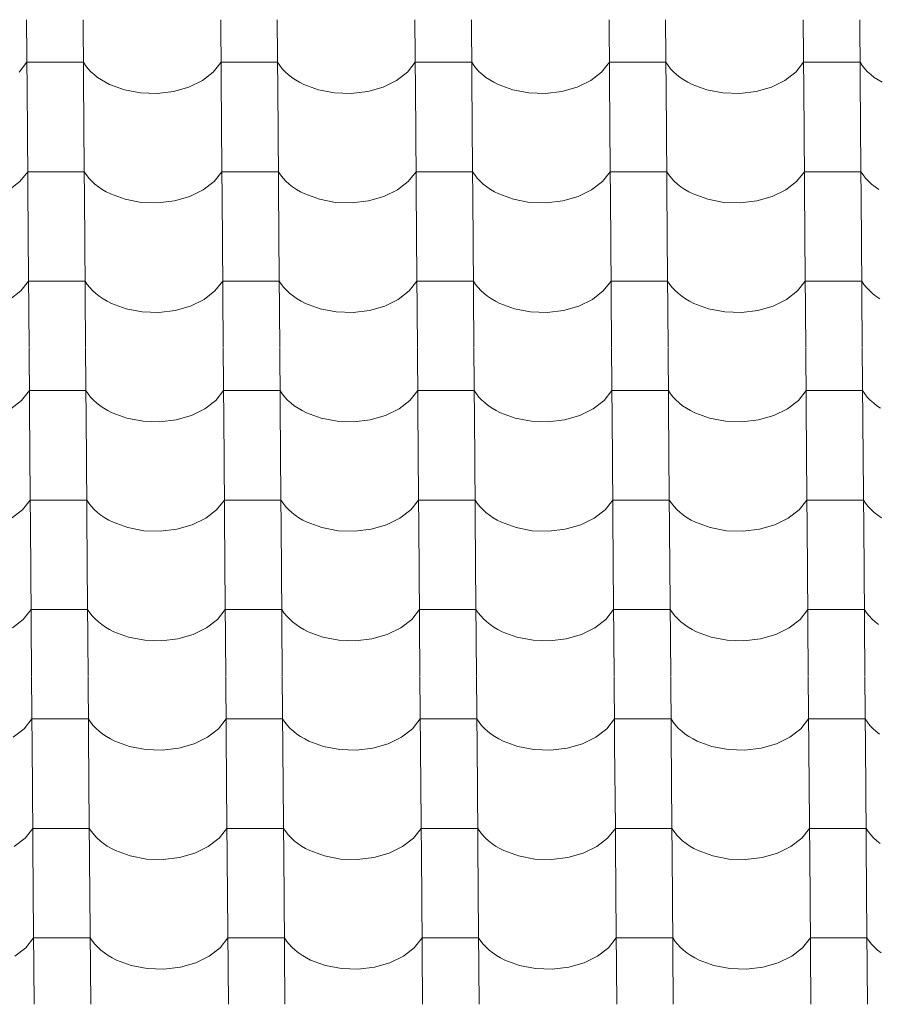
# Model space of a CAD drawing. Header units: millimetres. Extents: x -27785 to 104762, y -947 to 11132.
# Tile 51 of 146: x -15966 to -15236, y 8899 to 9735. Entities that reach past the tile are written whole.
import ezdxf

# ---------------------------------------------------------------- set-up
doc = ezdxf.new("R2010")
doc.units = ezdxf.units.MM
doc.header["$MEASUREMENT"] = 0
doc.layers.add('POHLED JIŽNÍ_1_Bourané_Výplně - Povrchové', color=7, linetype='Continuous')
doc.layers.add('POHLED JIŽNÍ_1_Konstrukce - nosné', color=7, linetype='Continuous')

# ---------------------------------------------------------------- blocks, each defined once
blk = doc.blocks.new('*X2', base_point=(-29303.7, -27473.93))
at = {"layer": 'POHLED JIŽNÍ_1_Bourané_Výplně - Povrchové', "color": 7, "linetype": 'Continuous', "lineweight": 13}
for p, q in [((-15959.82, 9735.37), (-15959.1, 9642.69)), ((-15911.78, 9735.37), (-15911.06, 9642.69)), ((-15794.82, 9735.37), (-15794.1, 9642.69)), ((-15746.79, 9735.37), (-15746.07, 9642.69)), ((-15629.82, 9735.37), (-15629.1, 9642.69)), ((-15581.79, 9735.37), (-15581.07, 9642.69)), ((-15464.83, 9735.37), (-15464.11, 9642.69)), ((-15416.79, 9735.37), (-15416.07, 9642.69)), ((-15299.83, 9735.37), (-15299.11, 9642.69)), ((-15251.8, 9735.37), (-15251.08, 9642.69)), ((-15966.14, 9690.83), (-15959.54, 9699.21)), ((-15935.52, 9699.21), (-15959.54, 9699.21)), ((-15911.5, 9699.21), (-15935.52, 9699.21)), ((-15911.5, 9699.21), (-15909.66, 9696.42)), ((-15801.14, 9690.83), (-15794.54, 9699.21)), ((-15770.52, 9699.21), (-15794.54, 9699.21)), ((-15746.51, 9699.21), (-15770.52, 9699.21)), ((-15746.51, 9699.21), (-15744.66, 9696.42)), ((-15636.15, 9690.83), (-15629.54, 9699.21)), ((-15605.53, 9699.21), (-15629.54, 9699.21)), ((-15581.51, 9699.21), (-15605.53, 9699.21)), ((-15581.51, 9699.21), (-15579.66, 9696.42)), ((-15471.15, 9690.83), (-15464.55, 9699.21)), ((-15440.53, 9699.21), (-15464.55, 9699.21)), ((-15416.51, 9699.21), (-15440.53, 9699.21)), ((-15416.51, 9699.21), (-15414.67, 9696.42)), ((-15306.15, 9690.83), (-15299.55, 9699.21)), ((-15275.53, 9699.21), (-15299.55, 9699.21)), ((-15251.52, 9699.21), (-15275.53, 9699.21)), ((-15251.52, 9699.21), (-15249.67, 9696.42)), ((-15909.66, 9696.42), (-15907.51, 9693.72)), ((-15907.51, 9693.72), (-15905.09, 9691.14)), ((-15905.09, 9691.14), (-15902.39, 9688.67)), ((-15810.4, 9683.65), (-15801.14, 9690.83)), ((-15744.66, 9696.42), (-15742.52, 9693.72)), ((-15742.52, 9693.72), (-15740.09, 9691.14)), ((-15740.09, 9691.14), (-15737.39, 9688.67)), ((-15645.4, 9683.65), (-15636.15, 9690.83)), ((-15579.66, 9696.42), (-15577.52, 9693.72)), ((-15577.52, 9693.72), (-15575.09, 9691.14)), ((-15575.09, 9691.14), (-15572.39, 9688.67)), ((-15480.4, 9683.65), (-15471.15, 9690.83)), ((-15414.67, 9696.42), (-15412.53, 9693.72)), ((-15412.53, 9693.72), (-15410.1, 9691.14)), ((-15410.1, 9691.14), (-15407.4, 9688.67)), ((-15315.41, 9683.65), (-15306.15, 9690.83)), ((-15249.67, 9696.42), (-15247.53, 9693.72)), ((-15247.53, 9693.72), (-15245.1, 9691.14)), ((-15245.1, 9691.14), (-15242.4, 9688.67)), ((-15902.39, 9688.67), (-15899.43, 9686.34)), ((-15899.43, 9686.34), (-15896.23, 9684.17)), ((-15896.23, 9684.17), (-15892.8, 9682.15)), ((-15892.8, 9682.15), (-15889.16, 9680.3)), ((-15821.83, 9678.06), (-15810.4, 9683.65)), ((-15737.39, 9688.67), (-15734.43, 9686.34)), ((-15734.43, 9686.34), (-15731.23, 9684.17)), ((-15731.23, 9684.17), (-15727.8, 9682.15)), ((-15727.8, 9682.15), (-15724.17, 9680.3)), ((-15656.83, 9678.06), (-15645.4, 9683.65)), ((-15572.39, 9688.67), (-15569.43, 9686.34)), ((-15569.43, 9686.34), (-15566.23, 9684.17)), ((-15566.23, 9684.17), (-15562.81, 9682.15)), ((-15562.81, 9682.15), (-15559.17, 9680.3)), ((-15491.84, 9678.06), (-15480.4, 9683.65)), ((-15407.4, 9688.67), (-15404.44, 9686.34)), ((-15404.44, 9686.34), (-15401.24, 9684.17)), ((-15401.24, 9684.17), (-15397.81, 9682.15)), ((-15397.81, 9682.15), (-15394.17, 9680.3)), ((-15326.84, 9678.06), (-15315.41, 9683.65)), ((-15242.4, 9688.67), (-15239.44, 9686.34)), ((-15239.44, 9686.34), (-15236.24, 9684.17)), ((-15236.24, 9684.17), (-15232.81, 9682.15)), ((-15889.16, 9680.3), (-15876.68, 9675.73)), ((-15876.68, 9675.73), (-15863, 9673.14)), ((-15863, 9673.14), (-15848.82, 9672.67)), ((-15848.82, 9672.67), (-15834.86, 9674.34)), ((-15834.86, 9674.34), (-15821.83, 9678.06)), ((-15724.17, 9680.3), (-15711.69, 9675.73)), ((-15711.69, 9675.73), (-15698.01, 9673.14)), ((-15698.01, 9673.14), (-15683.83, 9672.67)), ((-15683.83, 9672.67), (-15669.86, 9674.34)), ((-15669.86, 9674.34), (-15656.83, 9678.06)), ((-15559.17, 9680.3), (-15546.69, 9675.73)), ((-15546.69, 9675.73), (-15533.01, 9673.14)), ((-15533.01, 9673.14), (-15518.83, 9672.67)), ((-15518.83, 9672.67), (-15504.87, 9674.34)), ((-15504.87, 9674.34), (-15491.84, 9678.06)), ((-15394.17, 9680.3), (-15381.69, 9675.73)), ((-15381.69, 9675.73), (-15368.02, 9673.14)), ((-15368.02, 9673.14), (-15353.83, 9672.67)), ((-15353.83, 9672.67), (-15339.87, 9674.34)), ((-15339.87, 9674.34), (-15326.84, 9678.06)), ((-15959.09, 9642.36), (-15958.37, 9549.68)), ((-15911.06, 9642.36), (-15910.34, 9549.68)), ((-15794.1, 9642.36), (-15793.38, 9549.68)), ((-15746.06, 9642.36), (-15745.34, 9549.68)), ((-15629.1, 9642.36), (-15628.38, 9549.68)), ((-15581.07, 9642.36), (-15580.35, 9549.68)), ((-15464.11, 9642.36), (-15463.38, 9549.68)), ((-15416.07, 9642.36), (-15415.35, 9549.68)), ((-15299.11, 9642.36), (-15298.39, 9549.68)), ((-15251.08, 9642.36), (-15250.35, 9549.68)), ((-15965.41, 9597.82), (-15958.81, 9606.2)), ((-15934.79, 9606.2), (-15958.81, 9606.2)), ((-15910.78, 9606.2), (-15934.79, 9606.2)), ((-15910.78, 9606.2), (-15908.93, 9603.41)), ((-15800.42, 9597.82), (-15793.82, 9606.2)), ((-15769.8, 9606.2), (-15793.82, 9606.2)), ((-15745.78, 9606.2), (-15769.8, 9606.2)), ((-15745.78, 9606.2), (-15743.94, 9603.41)), ((-15635.42, 9597.82), (-15628.82, 9606.2)), ((-15604.8, 9606.2), (-15628.82, 9606.2)), ((-15580.79, 9606.2), (-15604.8, 9606.2)), ((-15580.79, 9606.2), (-15578.94, 9603.41)), ((-15470.43, 9597.82), (-15463.82, 9606.2)), ((-15439.81, 9606.2), (-15463.82, 9606.2)), ((-15415.79, 9606.2), (-15439.81, 9606.2)), ((-15415.79, 9606.2), (-15413.94, 9603.41)), ((-15305.43, 9597.82), (-15298.83, 9606.2)), ((-15274.81, 9606.2), (-15298.83, 9606.2)), ((-15250.79, 9606.2), (-15274.81, 9606.2)), ((-15250.79, 9606.2), (-15248.95, 9603.41)), ((-15974.67, 9590.65), (-15965.41, 9597.82)), ((-15908.93, 9603.41), (-15906.79, 9600.71)), ((-15906.79, 9600.71), (-15904.36, 9598.13)), ((-15904.36, 9598.13), (-15901.66, 9595.66)), ((-15809.67, 9590.65), (-15800.42, 9597.82)), ((-15743.94, 9603.41), (-15741.79, 9600.71)), ((-15741.79, 9600.71), (-15739.37, 9598.13)), ((-15739.37, 9598.13), (-15736.67, 9595.66)), ((-15644.68, 9590.65), (-15635.42, 9597.82)), ((-15578.94, 9603.41), (-15576.8, 9600.71)), ((-15576.8, 9600.71), (-15574.37, 9598.13)), ((-15574.37, 9598.13), (-15571.67, 9595.66)), ((-15479.68, 9590.65), (-15470.43, 9597.82)), ((-15413.94, 9603.41), (-15411.8, 9600.71)), ((-15411.8, 9600.71), (-15409.37, 9598.13)), ((-15409.37, 9598.13), (-15406.67, 9595.66)), ((-15314.68, 9590.65), (-15305.43, 9597.82)), ((-15248.95, 9603.41), (-15246.81, 9600.71)), ((-15246.81, 9600.71), (-15244.38, 9598.13)), ((-15244.38, 9598.13), (-15241.68, 9595.66)), ((-15901.66, 9595.66), (-15898.7, 9593.34)), ((-15898.7, 9593.34), (-15895.5, 9591.16)), ((-15895.5, 9591.16), (-15892.07, 9589.14)), ((-15892.07, 9589.14), (-15888.44, 9587.29)), ((-15821.11, 9585.05), (-15809.67, 9590.65)), ((-15736.67, 9595.66), (-15733.71, 9593.34)), ((-15733.71, 9593.34), (-15730.51, 9591.16)), ((-15730.51, 9591.16), (-15727.08, 9589.14)), ((-15727.08, 9589.14), (-15723.44, 9587.29)), ((-15656.11, 9585.05), (-15644.68, 9590.65)), ((-15571.67, 9595.66), (-15568.71, 9593.34)), ((-15568.71, 9593.34), (-15565.51, 9591.16)), ((-15565.51, 9591.16), (-15562.08, 9589.14)), ((-15562.08, 9589.14), (-15558.45, 9587.29)), ((-15491.11, 9585.05), (-15479.68, 9590.65)), ((-15406.67, 9595.66), (-15403.72, 9593.34)), ((-15403.72, 9593.34), (-15400.51, 9591.16)), ((-15400.51, 9591.16), (-15397.09, 9589.14)), ((-15397.09, 9589.14), (-15393.45, 9587.29)), ((-15326.12, 9585.05), (-15314.68, 9590.65)), ((-15241.68, 9595.66), (-15238.72, 9593.34)), ((-15238.72, 9593.34), (-15235.52, 9591.16)), ((-15888.44, 9587.29), (-15875.96, 9582.72)), ((-15875.96, 9582.72), (-15862.28, 9580.13)), ((-15848.1, 9579.66), (-15834.14, 9581.33)), ((-15834.14, 9581.33), (-15821.11, 9585.05)), ((-15723.44, 9587.29), (-15710.96, 9582.72)), ((-15710.96, 9582.72), (-15697.28, 9580.13)), ((-15683.1, 9579.66), (-15669.14, 9581.33)), ((-15669.14, 9581.33), (-15656.11, 9585.05)), ((-15558.45, 9587.29), (-15545.97, 9582.72)), ((-15545.97, 9582.72), (-15532.29, 9580.13)), ((-15518.11, 9579.66), (-15504.14, 9581.33)), ((-15504.14, 9581.33), (-15491.11, 9585.05)), ((-15393.45, 9587.29), (-15380.97, 9582.72)), ((-15380.97, 9582.72), (-15367.29, 9580.13)), ((-15353.11, 9579.66), (-15339.15, 9581.33)), ((-15339.15, 9581.33), (-15326.12, 9585.05)), ((-15862.28, 9580.13), (-15848.1, 9579.66)), ((-15697.28, 9580.13), (-15683.1, 9579.66)), ((-15532.29, 9580.13), (-15518.11, 9579.66)), ((-15367.29, 9580.13), (-15353.11, 9579.66)), ((-15958.37, 9549.35), (-15957.65, 9456.68)), ((-15910.34, 9549.35), (-15909.61, 9456.68)), ((-15793.37, 9549.35), (-15792.65, 9456.68)), ((-15745.34, 9549.35), (-15744.62, 9456.68)), ((-15628.38, 9549.35), (-15627.66, 9456.68)), ((-15580.34, 9549.35), (-15579.62, 9456.68)), ((-15463.38, 9549.35), (-15462.66, 9456.68)), ((-15415.35, 9549.35), (-15414.63, 9456.68)), ((-15298.39, 9549.35), (-15297.66, 9456.68)), ((-15250.35, 9549.35), (-15249.63, 9456.68)), ((-15964.69, 9504.81), (-15958.09, 9513.19)), ((-15934.07, 9513.19), (-15958.09, 9513.19)), ((-15910.05, 9513.19), (-15934.07, 9513.19)), ((-15910.05, 9513.19), (-15908.21, 9510.4)), ((-15908.21, 9510.4), (-15906.07, 9507.7)), ((-15906.07, 9507.7), (-15903.64, 9505.12)), ((-15799.69, 9504.81), (-15793.09, 9513.19)), ((-15769.08, 9513.19), (-15793.09, 9513.19)), ((-15745.06, 9513.19), (-15769.08, 9513.19)), ((-15745.06, 9513.19), (-15743.21, 9510.4)), ((-15743.21, 9510.4), (-15741.07, 9507.7)), ((-15741.07, 9507.7), (-15738.64, 9505.12)), ((-15634.7, 9504.81), (-15628.1, 9513.19)), ((-15604.08, 9513.19), (-15628.1, 9513.19)), ((-15580.06, 9513.19), (-15604.08, 9513.19)), ((-15580.06, 9513.19), (-15578.22, 9510.4)), ((-15578.22, 9510.4), (-15576.07, 9507.7)), ((-15576.07, 9507.7), (-15573.65, 9505.12)), ((-15469.7, 9504.81), (-15463.1, 9513.19)), ((-15439.08, 9513.19), (-15463.1, 9513.19)), ((-15415.07, 9513.19), (-15439.08, 9513.19)), ((-15415.07, 9513.19), (-15413.22, 9510.4)), ((-15413.22, 9510.4), (-15411.08, 9507.7)), ((-15411.08, 9507.7), (-15408.65, 9505.12)), ((-15304.71, 9504.81), (-15298.1, 9513.19)), ((-15274.09, 9513.19), (-15298.1, 9513.19)), ((-15250.07, 9513.19), (-15274.09, 9513.19)), ((-15250.07, 9513.19), (-15248.22, 9510.4)), ((-15248.22, 9510.4), (-15246.08, 9507.7)), ((-15246.08, 9507.7), (-15243.65, 9505.12)), ((-15973.94, 9497.64), (-15964.69, 9504.81)), ((-15903.64, 9505.12), (-15900.94, 9502.65)), ((-15900.94, 9502.65), (-15897.98, 9500.33)), ((-15897.98, 9500.33), (-15894.78, 9498.15)), ((-15894.78, 9498.15), (-15891.35, 9496.13)), ((-15820.38, 9492.05), (-15808.95, 9497.64)), ((-15808.95, 9497.64), (-15799.69, 9504.81)), ((-15738.64, 9505.12), (-15735.94, 9502.65)), ((-15735.94, 9502.65), (-15732.98, 9500.33)), ((-15732.98, 9500.33), (-15729.78, 9498.15)), ((-15729.78, 9498.15), (-15726.35, 9496.13)), ((-15655.39, 9492.05), (-15643.95, 9497.64)), ((-15643.95, 9497.64), (-15634.7, 9504.81)), ((-15573.65, 9505.12), (-15570.95, 9502.65)), ((-15570.95, 9502.65), (-15567.99, 9500.33)), ((-15567.99, 9500.33), (-15564.79, 9498.15)), ((-15564.79, 9498.15), (-15561.36, 9496.13)), ((-15490.39, 9492.05), (-15478.96, 9497.64)), ((-15478.96, 9497.64), (-15469.7, 9504.81)), ((-15408.65, 9505.12), (-15405.95, 9502.65)), ((-15405.95, 9502.65), (-15402.99, 9500.33)), ((-15402.99, 9500.33), (-15399.79, 9498.15)), ((-15399.79, 9498.15), (-15396.36, 9496.13)), ((-15325.39, 9492.05), (-15313.96, 9497.64)), ((-15313.96, 9497.64), (-15304.71, 9504.81)), ((-15243.65, 9505.12), (-15240.95, 9502.65)), ((-15240.95, 9502.65), (-15238, 9500.33)), ((-15238, 9500.33), (-15234.79, 9498.15)), ((-15891.35, 9496.13), (-15887.71, 9494.28)), ((-15887.71, 9494.28), (-15875.24, 9489.71)), ((-15875.24, 9489.71), (-15861.56, 9487.12)), ((-15833.41, 9488.32), (-15820.38, 9492.05)), ((-15726.35, 9496.13), (-15722.72, 9494.28)), ((-15722.72, 9494.28), (-15710.24, 9489.71)), ((-15710.24, 9489.71), (-15696.56, 9487.12)), ((-15668.42, 9488.32), (-15655.39, 9492.05)), ((-15561.36, 9496.13), (-15557.72, 9494.28)), ((-15557.72, 9494.28), (-15545.24, 9489.71)), ((-15545.24, 9489.71), (-15531.56, 9487.12)), ((-15503.42, 9488.32), (-15490.39, 9492.05)), ((-15396.36, 9496.13), (-15392.73, 9494.28)), ((-15392.73, 9494.28), (-15380.25, 9489.71)), ((-15380.25, 9489.71), (-15366.57, 9487.12)), ((-15338.42, 9488.32), (-15325.39, 9492.05)), ((-15861.56, 9487.12), (-15847.37, 9486.65)), ((-15847.37, 9486.65), (-15833.41, 9488.32)), ((-15696.56, 9487.12), (-15682.38, 9486.65)), ((-15682.38, 9486.65), (-15668.42, 9488.32)), ((-15531.56, 9487.12), (-15517.38, 9486.65)), ((-15517.38, 9486.65), (-15503.42, 9488.32)), ((-15366.57, 9487.12), (-15352.39, 9486.65)), ((-15352.39, 9486.65), (-15338.42, 9488.32)), ((-15957.65, 9456.34), (-15956.92, 9363.67)), ((-15909.61, 9456.34), (-15908.89, 9363.67)), ((-15792.65, 9456.34), (-15791.93, 9363.67)), ((-15744.62, 9456.34), (-15743.89, 9363.67)), ((-15627.65, 9456.34), (-15626.93, 9363.67)), ((-15579.62, 9456.34), (-15578.9, 9363.67)), ((-15462.66, 9456.34), (-15461.94, 9363.67)), ((-15414.62, 9456.34), (-15413.9, 9363.67)), ((-15297.66, 9456.34), (-15296.94, 9363.67)), ((-15249.63, 9456.34), (-15248.91, 9363.67)), ((-15963.97, 9411.8), (-15957.36, 9420.18)), ((-15933.35, 9420.18), (-15957.36, 9420.18)), ((-15909.33, 9420.18), (-15933.35, 9420.18)), ((-15909.33, 9420.18), (-15907.48, 9417.39)), ((-15907.48, 9417.39), (-15905.34, 9414.7)), ((-15905.34, 9414.7), (-15902.91, 9412.11)), ((-15798.97, 9411.8), (-15792.37, 9420.18)), ((-15768.35, 9420.18), (-15792.37, 9420.18)), ((-15744.33, 9420.18), (-15768.35, 9420.18)), ((-15744.33, 9420.18), (-15742.49, 9417.39)), ((-15742.49, 9417.39), (-15740.35, 9414.7)), ((-15740.35, 9414.7), (-15737.92, 9412.11)), ((-15633.98, 9411.8), (-15627.37, 9420.18)), ((-15603.36, 9420.18), (-15627.37, 9420.18)), ((-15579.34, 9420.18), (-15603.36, 9420.18)), ((-15579.34, 9420.18), (-15577.49, 9417.39)), ((-15577.49, 9417.39), (-15575.35, 9414.7)), ((-15575.35, 9414.7), (-15572.92, 9412.11)), ((-15468.98, 9411.8), (-15462.38, 9420.18)), ((-15438.36, 9420.18), (-15462.38, 9420.18)), ((-15414.34, 9420.18), (-15438.36, 9420.18)), ((-15414.34, 9420.18), (-15412.5, 9417.39)), ((-15412.5, 9417.39), (-15410.35, 9414.7)), ((-15410.35, 9414.7), (-15407.93, 9412.11)), ((-15303.98, 9411.8), (-15297.38, 9420.18)), ((-15273.36, 9420.18), (-15297.38, 9420.18)), ((-15249.35, 9420.18), (-15273.36, 9420.18)), ((-15249.35, 9420.18), (-15247.5, 9417.39)), ((-15247.5, 9417.39), (-15245.36, 9414.7)), ((-15245.36, 9414.7), (-15242.93, 9412.11)), ((-15973.22, 9404.63), (-15963.97, 9411.8)), ((-15902.91, 9412.11), (-15900.21, 9409.64)), ((-15900.21, 9409.64), (-15897.26, 9407.32)), ((-15897.26, 9407.32), (-15894.05, 9405.14)), ((-15894.05, 9405.14), (-15890.63, 9403.12)), ((-15808.23, 9404.63), (-15798.97, 9411.8)), ((-15737.92, 9412.11), (-15735.22, 9409.64)), ((-15735.22, 9409.64), (-15732.26, 9407.32)), ((-15732.26, 9407.32), (-15729.06, 9405.14)), ((-15729.06, 9405.14), (-15725.63, 9403.12)), ((-15643.23, 9404.63), (-15633.98, 9411.8)), ((-15572.92, 9412.11), (-15570.22, 9409.64)), ((-15570.22, 9409.64), (-15567.26, 9407.32)), ((-15567.26, 9407.32), (-15564.06, 9405.14)), ((-15564.06, 9405.14), (-15560.63, 9403.12)), ((-15478.23, 9404.63), (-15468.98, 9411.8)), ((-15407.93, 9412.11), (-15405.23, 9409.64)), ((-15405.23, 9409.64), (-15402.27, 9407.32)), ((-15402.27, 9407.32), (-15399.07, 9405.14)), ((-15399.07, 9405.14), (-15395.64, 9403.12)), ((-15313.24, 9404.63), (-15303.98, 9411.8)), ((-15242.93, 9412.11), (-15240.23, 9409.64)), ((-15240.23, 9409.64), (-15237.27, 9407.32)), ((-15237.27, 9407.32), (-15234.07, 9405.14)), ((-15890.63, 9403.12), (-15886.99, 9401.27)), ((-15886.99, 9401.27), (-15874.51, 9396.7)), ((-15874.51, 9396.7), (-15860.83, 9394.11)), ((-15832.69, 9395.31), (-15819.66, 9399.04)), ((-15819.66, 9399.04), (-15808.23, 9404.63)), ((-15725.63, 9403.12), (-15721.99, 9401.27)), ((-15721.99, 9401.27), (-15709.52, 9396.7)), ((-15709.52, 9396.7), (-15695.84, 9394.11)), ((-15667.69, 9395.31), (-15654.66, 9399.04)), ((-15654.66, 9399.04), (-15643.23, 9404.63)), ((-15560.63, 9403.12), (-15557, 9401.27)), ((-15557, 9401.27), (-15544.52, 9396.7)), ((-15544.52, 9396.7), (-15530.84, 9394.11)), ((-15502.7, 9395.31), (-15489.67, 9399.04)), ((-15489.67, 9399.04), (-15478.23, 9404.63)), ((-15395.64, 9403.12), (-15392, 9401.27)), ((-15392, 9401.27), (-15379.52, 9396.7)), ((-15379.52, 9396.7), (-15365.84, 9394.11)), ((-15337.7, 9395.31), (-15324.67, 9399.04)), ((-15324.67, 9399.04), (-15313.24, 9404.63)), ((-15860.83, 9394.11), (-15846.65, 9393.64)), ((-15846.65, 9393.64), (-15832.69, 9395.31)), ((-15695.84, 9394.11), (-15681.65, 9393.64)), ((-15681.65, 9393.64), (-15667.69, 9395.31)), ((-15530.84, 9394.11), (-15516.66, 9393.64)), ((-15516.66, 9393.64), (-15502.7, 9395.31)), ((-15365.84, 9394.11), (-15351.66, 9393.64)), ((-15351.66, 9393.64), (-15337.7, 9395.31)), ((-15956.92, 9363.33), (-15956.2, 9270.66)), ((-15908.89, 9363.33), (-15908.17, 9270.66)), ((-15791.93, 9363.33), (-15791.21, 9270.66)), ((-15743.89, 9363.33), (-15743.17, 9270.66)), ((-15626.93, 9363.33), (-15626.21, 9270.66)), ((-15578.9, 9363.33), (-15578.17, 9270.66)), ((-15461.93, 9363.33), (-15461.21, 9270.66)), ((-15413.9, 9363.33), (-15413.18, 9270.66)), ((-15296.94, 9363.33), (-15296.22, 9270.66)), ((-15248.9, 9363.33), (-15248.18, 9270.66)), ((-15963.24, 9318.79), (-15956.64, 9327.18)), ((-15932.62, 9327.18), (-15956.64, 9327.18)), ((-15908.61, 9327.18), (-15932.62, 9327.18)), ((-15908.61, 9327.18), (-15906.76, 9324.38)), ((-15906.76, 9324.38), (-15904.62, 9321.69)), ((-15904.62, 9321.69), (-15902.19, 9319.1)), ((-15798.25, 9318.79), (-15791.64, 9327.18)), ((-15767.63, 9327.18), (-15791.64, 9327.18)), ((-15743.61, 9327.18), (-15767.63, 9327.18)), ((-15743.61, 9327.18), (-15741.76, 9324.38)), ((-15741.76, 9324.38), (-15739.62, 9321.69)), ((-15739.62, 9321.69), (-15737.2, 9319.1)), ((-15633.25, 9318.79), (-15626.65, 9327.18)), ((-15602.63, 9327.18), (-15626.65, 9327.18)), ((-15578.61, 9327.18), (-15602.63, 9327.18)), ((-15578.61, 9327.18), (-15576.77, 9324.38)), ((-15576.77, 9324.38), (-15574.63, 9321.69)), ((-15574.63, 9321.69), (-15572.2, 9319.1)), ((-15468.26, 9318.79), (-15461.65, 9327.18)), ((-15437.64, 9327.18), (-15461.65, 9327.18)), ((-15413.62, 9327.18), (-15437.64, 9327.18)), ((-15413.62, 9327.18), (-15411.77, 9324.38)), ((-15411.77, 9324.38), (-15409.63, 9321.69)), ((-15409.63, 9321.69), (-15407.2, 9319.1)), ((-15303.26, 9318.79), (-15296.66, 9327.18)), ((-15272.64, 9327.18), (-15296.66, 9327.18)), ((-15248.62, 9327.18), (-15272.64, 9327.18)), ((-15248.62, 9327.18), (-15246.78, 9324.38)), ((-15246.78, 9324.38), (-15244.63, 9321.69)), ((-15244.63, 9321.69), (-15242.21, 9319.1)), ((-15972.5, 9311.62), (-15963.24, 9318.79)), ((-15902.19, 9319.1), (-15899.49, 9316.64)), ((-15899.49, 9316.64), (-15896.53, 9314.31)), ((-15896.53, 9314.31), (-15893.33, 9312.13)), ((-15807.5, 9311.62), (-15798.25, 9318.79)), ((-15737.2, 9319.1), (-15734.49, 9316.64)), ((-15734.49, 9316.64), (-15731.54, 9314.31)), ((-15731.54, 9314.31), (-15728.33, 9312.13)), ((-15642.51, 9311.62), (-15633.25, 9318.79)), ((-15572.2, 9319.1), (-15569.5, 9316.64)), ((-15569.5, 9316.64), (-15566.54, 9314.31)), ((-15566.54, 9314.31), (-15563.34, 9312.13)), ((-15477.51, 9311.62), (-15468.26, 9318.79)), ((-15407.2, 9319.1), (-15404.5, 9316.64)), ((-15404.5, 9316.64), (-15401.54, 9314.31)), ((-15401.54, 9314.31), (-15398.34, 9312.13)), ((-15312.51, 9311.62), (-15303.26, 9318.79)), ((-15242.21, 9319.1), (-15239.51, 9316.64)), ((-15239.51, 9316.64), (-15236.55, 9314.31)), ((-15236.55, 9314.31), (-15233.35, 9312.13)), ((-15893.33, 9312.13), (-15889.9, 9310.11)), ((-15889.9, 9310.11), (-15886.27, 9308.26)), ((-15886.27, 9308.26), (-15873.79, 9303.69)), ((-15831.96, 9302.3), (-15818.93, 9306.03)), ((-15818.93, 9306.03), (-15807.5, 9311.62)), ((-15728.33, 9312.13), (-15724.91, 9310.11)), ((-15724.91, 9310.11), (-15721.27, 9308.26)), ((-15721.27, 9308.26), (-15708.79, 9303.69)), ((-15666.97, 9302.3), (-15653.94, 9306.03)), ((-15653.94, 9306.03), (-15642.51, 9311.62)), ((-15563.34, 9312.13), (-15559.91, 9310.11)), ((-15559.91, 9310.11), (-15556.28, 9308.26)), ((-15556.28, 9308.26), (-15543.8, 9303.69)), ((-15501.97, 9302.3), (-15488.94, 9306.03)), ((-15488.94, 9306.03), (-15477.51, 9311.62)), ((-15398.34, 9312.13), (-15394.91, 9310.11)), ((-15394.91, 9310.11), (-15391.28, 9308.26)), ((-15391.28, 9308.26), (-15378.8, 9303.69)), ((-15336.98, 9302.3), (-15323.95, 9306.03)), ((-15323.95, 9306.03), (-15312.51, 9311.62)), ((-15873.79, 9303.69), (-15860.11, 9301.1)), ((-15860.11, 9301.1), (-15845.93, 9300.63)), ((-15845.93, 9300.63), (-15831.96, 9302.3)), ((-15708.79, 9303.69), (-15695.11, 9301.1)), ((-15695.11, 9301.1), (-15680.93, 9300.63)), ((-15680.93, 9300.63), (-15666.97, 9302.3)), ((-15543.8, 9303.69), (-15530.12, 9301.1)), ((-15530.12, 9301.1), (-15515.93, 9300.63)), ((-15515.93, 9300.63), (-15501.97, 9302.3)), ((-15378.8, 9303.69), (-15365.12, 9301.1)), ((-15365.12, 9301.1), (-15350.94, 9300.63)), ((-15350.94, 9300.63), (-15336.98, 9302.3)), ((-15956.2, 9270.32), (-15955.48, 9177.65)), ((-15908.16, 9270.32), (-15907.44, 9177.65)), ((-15791.2, 9270.32), (-15790.48, 9177.65)), ((-15743.17, 9270.32), (-15742.45, 9177.65)), ((-15626.21, 9270.32), (-15625.49, 9177.65)), ((-15578.17, 9270.32), (-15577.45, 9177.65)), ((-15461.21, 9270.32), (-15460.49, 9177.65)), ((-15413.18, 9270.32), (-15412.46, 9177.65)), ((-15296.21, 9270.32), (-15295.49, 9177.65)), ((-15248.18, 9270.32), (-15247.46, 9177.65)), ((-15962.52, 9225.78), (-15955.92, 9234.17)), ((-15931.9, 9234.17), (-15955.92, 9234.17)), ((-15907.88, 9234.17), (-15931.9, 9234.17)), ((-15907.88, 9234.17), (-15906.04, 9231.37)), ((-15906.04, 9231.37), (-15903.9, 9228.68)), ((-15797.52, 9225.78), (-15790.92, 9234.17)), ((-15766.9, 9234.17), (-15790.92, 9234.17)), ((-15742.89, 9234.17), (-15766.9, 9234.17)), ((-15742.89, 9234.17), (-15741.04, 9231.37)), ((-15741.04, 9231.37), (-15738.9, 9228.68)), ((-15632.53, 9225.78), (-15625.93, 9234.17)), ((-15601.91, 9234.17), (-15625.93, 9234.17)), ((-15577.89, 9234.17), (-15601.91, 9234.17)), ((-15577.89, 9234.17), (-15576.05, 9231.37)), ((-15576.05, 9231.37), (-15573.9, 9228.68)), ((-15467.53, 9225.78), (-15460.93, 9234.17)), ((-15436.91, 9234.17), (-15460.93, 9234.17)), ((-15412.9, 9234.17), (-15436.91, 9234.17)), ((-15412.9, 9234.17), (-15411.05, 9231.37)), ((-15411.05, 9231.37), (-15408.91, 9228.68)), ((-15302.54, 9225.78), (-15295.93, 9234.17)), ((-15271.92, 9234.17), (-15295.93, 9234.17)), ((-15247.9, 9234.17), (-15271.92, 9234.17)), ((-15247.9, 9234.17), (-15246.05, 9231.37)), ((-15246.05, 9231.37), (-15243.91, 9228.68)), ((-15971.77, 9218.61), (-15962.52, 9225.78)), ((-15903.9, 9228.68), (-15901.47, 9226.09)), ((-15901.47, 9226.09), (-15898.77, 9223.63)), ((-15898.77, 9223.63), (-15895.81, 9221.3)), ((-15895.81, 9221.3), (-15892.61, 9219.12)), ((-15806.78, 9218.61), (-15797.52, 9225.78)), ((-15738.9, 9228.68), (-15736.47, 9226.09)), ((-15736.47, 9226.09), (-15733.77, 9223.63)), ((-15733.77, 9223.63), (-15730.81, 9221.3)), ((-15730.81, 9221.3), (-15727.61, 9219.12)), ((-15641.78, 9218.61), (-15632.53, 9225.78)), ((-15573.9, 9228.68), (-15571.48, 9226.09)), ((-15571.48, 9226.09), (-15568.78, 9223.63)), ((-15568.78, 9223.63), (-15565.82, 9221.3)), ((-15565.82, 9221.3), (-15562.61, 9219.12)), ((-15476.79, 9218.61), (-15467.53, 9225.78)), ((-15408.91, 9228.68), (-15406.48, 9226.09)), ((-15406.48, 9226.09), (-15403.78, 9223.63)), ((-15403.78, 9223.63), (-15400.82, 9221.3)), ((-15400.82, 9221.3), (-15397.62, 9219.12)), ((-15311.79, 9218.61), (-15302.54, 9225.78)), ((-15243.91, 9228.68), (-15241.48, 9226.09)), ((-15241.48, 9226.09), (-15238.78, 9223.63)), ((-15238.78, 9223.63), (-15235.82, 9221.3)), ((-15892.61, 9219.12), (-15889.18, 9217.1)), ((-15889.18, 9217.1), (-15885.54, 9215.25)), ((-15885.54, 9215.25), (-15873.06, 9210.68)), ((-15831.24, 9209.29), (-15818.21, 9213.02)), ((-15818.21, 9213.02), (-15806.78, 9218.61)), ((-15727.61, 9219.12), (-15724.18, 9217.1)), ((-15724.18, 9217.1), (-15720.55, 9215.25)), ((-15720.55, 9215.25), (-15708.07, 9210.68)), ((-15666.25, 9209.29), (-15653.22, 9213.02)), ((-15653.22, 9213.02), (-15641.78, 9218.61)), ((-15562.61, 9219.12), (-15559.19, 9217.1)), ((-15559.19, 9217.1), (-15555.55, 9215.25)), ((-15555.55, 9215.25), (-15543.07, 9210.68)), ((-15501.25, 9209.29), (-15488.22, 9213.02)), ((-15488.22, 9213.02), (-15476.79, 9218.61)), ((-15397.62, 9219.12), (-15394.19, 9217.1)), ((-15394.19, 9217.1), (-15390.56, 9215.25)), ((-15390.56, 9215.25), (-15378.08, 9210.68)), ((-15336.25, 9209.29), (-15323.22, 9213.02)), ((-15323.22, 9213.02), (-15311.79, 9218.61)), ((-15873.06, 9210.68), (-15859.39, 9208.09)), ((-15859.39, 9208.09), (-15845.2, 9207.62)), ((-15845.2, 9207.62), (-15831.24, 9209.29)), ((-15708.07, 9210.68), (-15694.39, 9208.09)), ((-15694.39, 9208.09), (-15680.21, 9207.62)), ((-15680.21, 9207.62), (-15666.25, 9209.29)), ((-15543.07, 9210.68), (-15529.39, 9208.09)), ((-15529.39, 9208.09), (-15515.21, 9207.62)), ((-15515.21, 9207.62), (-15501.25, 9209.29)), ((-15378.08, 9210.68), (-15364.4, 9208.09)), ((-15364.4, 9208.09), (-15350.22, 9207.62)), ((-15350.22, 9207.62), (-15336.25, 9209.29)), ((-15955.47, 9177.31), (-15954.75, 9084.64)), ((-15907.44, 9177.31), (-15906.72, 9084.64)), ((-15790.48, 9177.31), (-15789.76, 9084.64)), ((-15742.44, 9177.31), (-15741.72, 9084.64)), ((-15625.48, 9177.31), (-15624.76, 9084.64)), ((-15577.45, 9177.31), (-15576.73, 9084.64)), ((-15460.49, 9177.31), (-15459.77, 9084.64)), ((-15412.45, 9177.31), (-15411.73, 9084.64)), ((-15295.49, 9177.31), (-15294.77, 9084.64)), ((-15247.46, 9177.31), (-15246.74, 9084.64)), ((-15961.8, 9132.77), (-15955.19, 9141.16)), ((-15931.18, 9141.16), (-15955.19, 9141.16)), ((-15907.16, 9141.16), (-15931.18, 9141.16)), ((-15907.16, 9141.16), (-15905.31, 9138.36)), ((-15905.31, 9138.36), (-15903.17, 9135.67)), ((-15796.8, 9132.77), (-15790.2, 9141.16)), ((-15766.18, 9141.16), (-15790.2, 9141.16)), ((-15742.16, 9141.16), (-15766.18, 9141.16)), ((-15742.16, 9141.16), (-15740.32, 9138.36)), ((-15740.32, 9138.36), (-15738.18, 9135.67)), ((-15631.8, 9132.77), (-15625.2, 9141.16)), ((-15601.18, 9141.16), (-15625.2, 9141.16)), ((-15577.17, 9141.16), (-15601.18, 9141.16)), ((-15577.17, 9141.16), (-15575.32, 9138.36)), ((-15575.32, 9138.36), (-15573.18, 9135.67)), ((-15466.81, 9132.77), (-15460.21, 9141.16)), ((-15436.19, 9141.16), (-15460.21, 9141.16)), ((-15412.17, 9141.16), (-15436.19, 9141.16)), ((-15412.17, 9141.16), (-15410.33, 9138.36)), ((-15410.33, 9138.36), (-15408.18, 9135.67)), ((-15301.81, 9132.77), (-15295.21, 9141.16)), ((-15271.19, 9141.16), (-15295.21, 9141.16)), ((-15247.18, 9141.16), (-15271.19, 9141.16)), ((-15247.18, 9141.16), (-15245.33, 9138.36)), ((-15245.33, 9138.36), (-15243.19, 9135.67)), ((-15971.05, 9125.6), (-15961.8, 9132.77)), ((-15903.17, 9135.67), (-15900.74, 9133.08)), ((-15900.74, 9133.08), (-15898.04, 9130.62)), ((-15898.04, 9130.62), (-15895.08, 9128.29)), ((-15806.05, 9125.6), (-15796.8, 9132.77)), ((-15738.18, 9135.67), (-15735.75, 9133.08)), ((-15735.75, 9133.08), (-15733.05, 9130.62)), ((-15733.05, 9130.62), (-15730.09, 9128.29)), ((-15641.06, 9125.6), (-15631.8, 9132.77)), ((-15573.18, 9135.67), (-15570.75, 9133.08)), ((-15570.75, 9133.08), (-15568.05, 9130.62)), ((-15568.05, 9130.62), (-15565.09, 9128.29)), ((-15476.06, 9125.6), (-15466.81, 9132.77)), ((-15408.18, 9135.67), (-15405.76, 9133.08)), ((-15405.76, 9133.08), (-15403.06, 9130.62)), ((-15403.06, 9130.62), (-15400.1, 9128.29)), ((-15311.07, 9125.6), (-15301.81, 9132.77)), ((-15243.19, 9135.67), (-15240.76, 9133.08)), ((-15240.76, 9133.08), (-15238.06, 9130.62)), ((-15238.06, 9130.62), (-15235.1, 9128.29)), ((-15895.08, 9128.29), (-15891.88, 9126.11)), ((-15891.88, 9126.11), (-15888.46, 9124.09)), ((-15888.46, 9124.09), (-15884.82, 9122.24)), ((-15884.82, 9122.24), (-15872.34, 9117.67)), ((-15817.49, 9120.01), (-15806.05, 9125.6)), ((-15730.09, 9128.29), (-15726.89, 9126.11)), ((-15726.89, 9126.11), (-15723.46, 9124.09)), ((-15723.46, 9124.09), (-15719.82, 9122.24)), ((-15719.82, 9122.24), (-15707.34, 9117.67)), ((-15652.49, 9120.01), (-15641.06, 9125.6)), ((-15565.09, 9128.29), (-15561.89, 9126.11)), ((-15561.89, 9126.11), (-15558.46, 9124.09)), ((-15558.46, 9124.09), (-15554.83, 9122.24)), ((-15554.83, 9122.24), (-15542.35, 9117.67)), ((-15487.5, 9120.01), (-15476.06, 9125.6)), ((-15400.1, 9128.29), (-15396.9, 9126.11)), ((-15396.9, 9126.11), (-15393.47, 9124.09)), ((-15393.47, 9124.09), (-15389.83, 9122.24)), ((-15389.83, 9122.24), (-15377.35, 9117.67)), ((-15322.5, 9120.01), (-15311.07, 9125.6)), ((-15872.34, 9117.67), (-15858.66, 9115.08)), ((-15858.66, 9115.08), (-15844.48, 9114.61)), ((-15844.48, 9114.61), (-15830.52, 9116.28)), ((-15830.52, 9116.28), (-15817.49, 9120.01)), ((-15707.34, 9117.67), (-15693.67, 9115.08)), ((-15693.67, 9115.08), (-15679.48, 9114.61)), ((-15679.48, 9114.61), (-15665.52, 9116.28)), ((-15665.52, 9116.28), (-15652.49, 9120.01)), ((-15542.35, 9117.67), (-15528.67, 9115.08)), ((-15528.67, 9115.08), (-15514.49, 9114.61)), ((-15514.49, 9114.61), (-15500.53, 9116.28)), ((-15500.53, 9116.28), (-15487.5, 9120.01)), ((-15377.35, 9117.67), (-15363.67, 9115.08)), ((-15363.67, 9115.08), (-15349.49, 9114.61)), ((-15349.49, 9114.61), (-15335.53, 9116.28)), ((-15335.53, 9116.28), (-15322.5, 9120.01)), ((-15954.75, 9084.3), (-15954.03, 8991.63)), ((-15906.72, 9084.3), (-15906, 8991.63)), ((-15789.76, 9084.3), (-15789.03, 8991.63)), ((-15741.72, 9084.3), (-15741, 8991.63)), ((-15624.76, 9084.3), (-15624.04, 8991.63)), ((-15576.73, 9084.3), (-15576, 8991.63)), ((-15459.76, 9084.3), (-15459.04, 8991.63)), ((-15411.73, 9084.3), (-15411.01, 8991.63)), ((-15294.77, 9084.3), (-15294.05, 8991.63)), ((-15246.73, 9084.3), (-15246.01, 8991.63)), ((-15961.07, 9039.76), (-15954.47, 9048.15)), ((-15930.45, 9048.15), (-15954.47, 9048.15)), ((-15906.44, 9048.15), (-15930.45, 9048.15)), ((-15906.44, 9048.15), (-15904.59, 9045.36)), ((-15904.59, 9045.36), (-15902.45, 9042.66)), ((-15796.08, 9039.76), (-15789.47, 9048.15)), ((-15765.46, 9048.15), (-15789.47, 9048.15)), ((-15741.44, 9048.15), (-15765.46, 9048.15)), ((-15741.44, 9048.15), (-15739.59, 9045.36)), ((-15739.59, 9045.36), (-15737.45, 9042.66)), ((-15631.08, 9039.76), (-15624.48, 9048.15)), ((-15600.46, 9048.15), (-15624.48, 9048.15)), ((-15576.44, 9048.15), (-15600.46, 9048.15)), ((-15576.44, 9048.15), (-15574.6, 9045.36)), ((-15574.6, 9045.36), (-15572.46, 9042.66)), ((-15466.08, 9039.76), (-15459.48, 9048.15)), ((-15435.46, 9048.15), (-15459.48, 9048.15)), ((-15411.45, 9048.15), (-15435.46, 9048.15)), ((-15411.45, 9048.15), (-15409.6, 9045.36)), ((-15409.6, 9045.36), (-15407.46, 9042.66)), ((-15301.09, 9039.76), (-15294.49, 9048.15)), ((-15270.47, 9048.15), (-15294.49, 9048.15)), ((-15246.45, 9048.15), (-15270.47, 9048.15)), ((-15246.45, 9048.15), (-15244.61, 9045.36)), ((-15244.61, 9045.36), (-15242.46, 9042.66)), ((-15970.33, 9032.59), (-15961.07, 9039.76)), ((-15902.45, 9042.66), (-15900.02, 9040.07)), ((-15900.02, 9040.07), (-15897.32, 9037.61)), ((-15897.32, 9037.61), (-15894.36, 9035.28)), ((-15805.33, 9032.59), (-15796.08, 9039.76)), ((-15737.45, 9042.66), (-15735.02, 9040.07)), ((-15735.02, 9040.07), (-15732.32, 9037.61)), ((-15732.32, 9037.61), (-15729.37, 9035.28)), ((-15640.33, 9032.59), (-15631.08, 9039.76)), ((-15572.46, 9042.66), (-15570.03, 9040.07)), ((-15570.03, 9040.07), (-15567.33, 9037.61)), ((-15567.33, 9037.61), (-15564.37, 9035.28)), ((-15475.34, 9032.59), (-15466.08, 9039.76)), ((-15407.46, 9042.66), (-15405.03, 9040.07)), ((-15405.03, 9040.07), (-15402.33, 9037.61)), ((-15402.33, 9037.61), (-15399.37, 9035.28)), ((-15310.34, 9032.59), (-15301.09, 9039.76)), ((-15242.46, 9042.66), (-15240.04, 9040.07)), ((-15240.04, 9040.07), (-15237.34, 9037.61)), ((-15237.34, 9037.61), (-15234.38, 9035.28)), ((-15894.36, 9035.28), (-15891.16, 9033.1)), ((-15891.16, 9033.1), (-15887.73, 9031.08)), ((-15887.73, 9031.08), (-15884.1, 9029.24)), ((-15884.1, 9029.24), (-15871.62, 9024.66)), ((-15816.76, 9027), (-15805.33, 9032.59)), ((-15729.37, 9035.28), (-15726.16, 9033.1)), ((-15726.16, 9033.1), (-15722.74, 9031.08)), ((-15722.74, 9031.08), (-15719.1, 9029.24)), ((-15719.1, 9029.24), (-15706.62, 9024.66)), ((-15651.77, 9027), (-15640.33, 9032.59)), ((-15564.37, 9035.28), (-15561.17, 9033.1)), ((-15561.17, 9033.1), (-15557.74, 9031.08)), ((-15557.74, 9031.08), (-15554.1, 9029.24)), ((-15554.1, 9029.24), (-15541.63, 9024.66)), ((-15486.77, 9027), (-15475.34, 9032.59)), ((-15399.37, 9035.28), (-15396.17, 9033.1)), ((-15396.17, 9033.1), (-15392.74, 9031.08)), ((-15392.74, 9031.08), (-15389.11, 9029.24)), ((-15389.11, 9029.24), (-15376.63, 9024.66)), ((-15321.78, 9027), (-15310.34, 9032.59)), ((-15871.62, 9024.66), (-15857.94, 9022.08)), ((-15857.94, 9022.08), (-15843.76, 9021.6)), ((-15843.76, 9021.6), (-15829.79, 9023.27)), ((-15829.79, 9023.27), (-15816.76, 9027)), ((-15706.62, 9024.66), (-15692.94, 9022.08)), ((-15692.94, 9022.08), (-15678.76, 9021.6)), ((-15678.76, 9021.6), (-15664.8, 9023.27)), ((-15664.8, 9023.27), (-15651.77, 9027)), ((-15541.63, 9024.66), (-15527.95, 9022.08)), ((-15527.95, 9022.08), (-15513.76, 9021.6)), ((-15513.76, 9021.6), (-15499.8, 9023.27)), ((-15499.8, 9023.27), (-15486.77, 9027)), ((-15376.63, 9024.66), (-15362.95, 9022.08)), ((-15362.95, 9022.08), (-15348.77, 9021.6)), ((-15348.77, 9021.6), (-15334.81, 9023.27)), ((-15334.81, 9023.27), (-15321.78, 9027)), ((-15954.03, 8991.3), (-15953.31, 8898.62)), ((-15905.99, 8991.3), (-15905.27, 8898.62)), ((-15789.03, 8991.3), (-15788.31, 8898.62)), ((-15741, 8991.3), (-15740.28, 8898.62)), ((-15624.04, 8991.3), (-15623.31, 8898.62)), ((-15576, 8991.3), (-15575.28, 8898.62)), ((-15459.04, 8991.3), (-15458.32, 8898.62)), ((-15411.01, 8991.3), (-15410.28, 8898.62)), ((-15294.04, 8991.3), (-15293.32, 8898.62)), ((-15246.01, 8991.3), (-15245.29, 8898.62)), ((-15960.35, 8946.75), (-15953.75, 8955.14)), ((-15929.73, 8955.14), (-15953.75, 8955.14)), ((-15905.71, 8955.14), (-15929.73, 8955.14)), ((-15905.71, 8955.14), (-15903.87, 8952.35)), ((-15795.35, 8946.75), (-15788.75, 8955.14)), ((-15764.73, 8955.14), (-15788.75, 8955.14)), ((-15740.72, 8955.14), (-15764.73, 8955.14)), ((-15740.72, 8955.14), (-15738.87, 8952.35)), ((-15630.36, 8946.75), (-15623.75, 8955.14)), ((-15599.74, 8955.14), (-15623.75, 8955.14)), ((-15575.72, 8955.14), (-15599.74, 8955.14)), ((-15575.72, 8955.14), (-15573.87, 8952.35)), ((-15465.36, 8946.75), (-15458.76, 8955.14)), ((-15434.74, 8955.14), (-15458.76, 8955.14)), ((-15410.72, 8955.14), (-15434.74, 8955.14)), ((-15410.72, 8955.14), (-15408.88, 8952.35)), ((-15300.37, 8946.75), (-15293.76, 8955.14)), ((-15269.75, 8955.14), (-15293.76, 8955.14)), ((-15245.73, 8955.14), (-15269.75, 8955.14)), ((-15245.73, 8955.14), (-15243.88, 8952.35)), ((-15969.6, 8939.58), (-15960.35, 8946.75)), ((-15903.87, 8952.35), (-15901.72, 8949.65)), ((-15901.72, 8949.65), (-15899.3, 8947.06)), ((-15899.3, 8947.06), (-15896.6, 8944.6)), ((-15804.61, 8939.58), (-15795.35, 8946.75)), ((-15738.87, 8952.35), (-15736.73, 8949.65)), ((-15736.73, 8949.65), (-15734.3, 8947.06)), ((-15734.3, 8947.06), (-15731.6, 8944.6)), ((-15639.61, 8939.58), (-15630.36, 8946.75)), ((-15573.87, 8952.35), (-15571.73, 8949.65)), ((-15571.73, 8949.65), (-15569.3, 8947.06)), ((-15569.3, 8947.06), (-15566.6, 8944.6)), ((-15474.61, 8939.58), (-15465.36, 8946.75)), ((-15408.88, 8952.35), (-15406.74, 8949.65)), ((-15406.74, 8949.65), (-15404.31, 8947.06)), ((-15404.31, 8947.06), (-15401.61, 8944.6)), ((-15309.62, 8939.58), (-15300.37, 8946.75)), ((-15243.88, 8952.35), (-15241.74, 8949.65)), ((-15241.74, 8949.65), (-15239.31, 8947.06)), ((-15239.31, 8947.06), (-15236.61, 8944.6)), ((-15896.6, 8944.6), (-15893.64, 8942.27)), ((-15893.64, 8942.27), (-15890.44, 8940.09)), ((-15890.44, 8940.09), (-15887.01, 8938.07)), ((-15887.01, 8938.07), (-15883.37, 8936.23)), ((-15816.04, 8933.99), (-15804.61, 8939.58)), ((-15731.6, 8944.6), (-15728.64, 8942.27)), ((-15728.64, 8942.27), (-15725.44, 8940.09)), ((-15725.44, 8940.09), (-15722.01, 8938.07)), ((-15722.01, 8938.07), (-15718.38, 8936.23)), ((-15651.04, 8933.99), (-15639.61, 8939.58)), ((-15566.6, 8944.6), (-15563.65, 8942.27)), ((-15563.65, 8942.27), (-15560.44, 8940.09)), ((-15560.44, 8940.09), (-15557.02, 8938.07)), ((-15557.02, 8938.07), (-15553.38, 8936.23)), ((-15486.05, 8933.99), (-15474.61, 8939.58)), ((-15401.61, 8944.6), (-15398.65, 8942.27)), ((-15398.65, 8942.27), (-15395.45, 8940.09)), ((-15395.45, 8940.09), (-15392.02, 8938.07)), ((-15392.02, 8938.07), (-15388.38, 8936.23)), ((-15321.05, 8933.99), (-15309.62, 8939.58)), ((-15236.61, 8944.6), (-15233.65, 8942.27)), ((-15883.37, 8936.23), (-15870.89, 8931.65)), ((-15870.89, 8931.65), (-15857.21, 8929.07)), ((-15857.21, 8929.07), (-15843.03, 8928.6)), ((-15843.03, 8928.6), (-15829.07, 8930.27)), ((-15829.07, 8930.27), (-15816.04, 8933.99)), ((-15718.38, 8936.23), (-15705.9, 8931.65)), ((-15705.9, 8931.65), (-15692.22, 8929.07)), ((-15692.22, 8929.07), (-15678.04, 8928.6)), ((-15678.04, 8928.6), (-15664.07, 8930.27)), ((-15664.07, 8930.27), (-15651.04, 8933.99)), ((-15553.38, 8936.23), (-15540.9, 8931.65)), ((-15540.9, 8931.65), (-15527.22, 8929.07)), ((-15527.22, 8929.07), (-15513.04, 8928.6)), ((-15513.04, 8928.6), (-15499.08, 8930.27)), ((-15499.08, 8930.27), (-15486.05, 8933.99)), ((-15388.38, 8936.23), (-15375.91, 8931.65)), ((-15375.91, 8931.65), (-15362.23, 8929.07)), ((-15362.23, 8929.07), (-15348.04, 8928.6)), ((-15348.04, 8928.6), (-15334.08, 8930.27)), ((-15334.08, 8930.27), (-15321.05, 8933.99))]:
    blk.add_line(p, q, dxfattribs=at)

msp = doc.modelspace()

# ---------------------------------------------------------------- block references
at = {"layer": 'POHLED JIŽNÍ_1_Konstrukce - nosné', "color": 9, "linetype": 'Continuous', "lineweight": 13}
msp.add_blockref('*X2', (-29303.7, -27473.93), dxfattribs=at)

doc.saveas('drawing.dxf')
